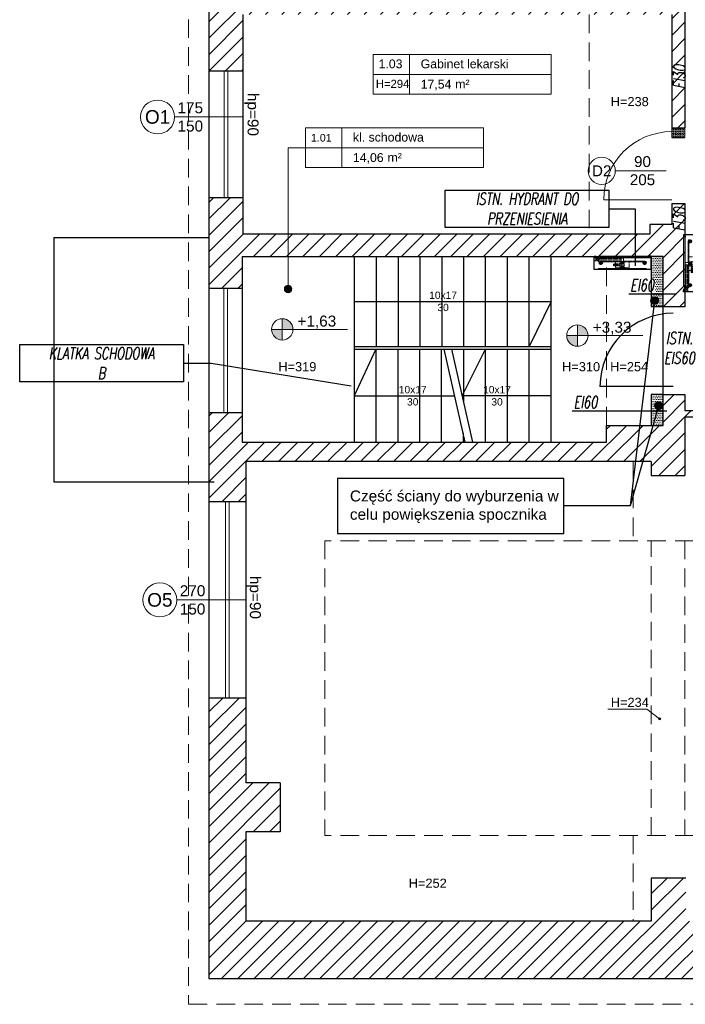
# Model space of a CAD drawing. Header units: millimetres. Extents: x 26866 to 1024070, y -428191 to 408885.
# Tile 60 of 248: x 175157 to 184252, y 319127 to 332582. Entities that reach past the tile are written whole.
import ezdxf
from ezdxf.enums import TextEntityAlignment as Align

# ---------------------------------------------------------------- set-up
doc = ezdxf.new("R2010")
doc.units = ezdxf.units.MM
doc.header["$LTSCALE"] = 2
doc.linetypes.add('ACAD_ISO02W100', pattern=[15, 12, -3])
doc.linetypes.add('HIDDENX2', pattern=[19.05, 12.7, -6.35])
for name, color, linetype, lineweight in [('0_OPIS', 7, 'Continuous', 13), ('3DPLAN_A_DRZWI', 173, 'Continuous', 5), ('3DPLAN_A_OKNA', 153, 'Continuous', 5), ('3DPLAN_A_TABELKA POMIESZCZEŃ', 7, 'Continuous', 0), ('3DPLAN_A_WYSOKOŚCI OPIS', 101, 'Continuous', 5), ('3DPLAN_A_WYSOKOŚCI ZMIANA', 144, 'HIDDENX2', 5), ('A_STOL_OPIS', 55, 'Continuous', 5), ('A_TXT', 7, 'Continuous', 0), ('A_WYBURZENIA', 6, 'Continuous', 0), ('A_WYM_KOT', 161, 'Continuous', 0), ('A_ZESTAWIENIE STOLARKI', 3, 'Continuous', 15), ('hydrant', 211, 'Continuous', 5), ('Opisy', 7, 'Continuous', 13)]:
    doc.layers.add(name, color=color, linetype=linetype, lineweight=lineweight)
for name, color, linetype in [('3DPLAN_A_KRESKOWANIE 1', 253, 'Continuous'), ('3DPLAN_A_POMIESZCZENIE NUMER', 100, 'Continuous'), ('3DPLAN_K_DZIAŁOWA NISKIE', 134, 'Continuous'), ('3DPLAN_K_NOŚNA', 7, 'Continuous'), ('3DPLAN_K_OBRYS', 243, 'Continuous'), ('3DPLAN_K_OBRYS WIDOK', 242, 'Continuous'), ('A_POMIESZCZENIE OPIS', 100, 'Continuous'), ('A_SCHODY', 6, 'Continuous'), ('DEFAULT', 7, 'Continuous')]:
    doc.layers.add(name, color=color, linetype=linetype)
doc.styles.add('ARIAL', font='arial.ttf')
doc.styles.add('J-ROMANS', font='ROMANS.SHX', dxfattribs={"width": 0.7, "oblique": 10})
doc.styles.add('TABEL1', font='txt')

# ---------------------------------------------------------------- blocks, each defined once
blk = doc.blocks.new('hydrant')
at = {"color": 1, "linetype": 'ACAD_ISO02W100'}
for p, q in [((122, 578), (110, 578)), ((339, 577), (110, 577)), ((113, 580), (113, 580)), ((130, 586), (122, 578)), ((130, 585), (122, 577)), ((432, 586), (130, 586)), ((141, 585), (130, 585)), ((141, 585), (149, 577)), ((142, 586), (149, 578)), ((190, 578), (149, 578)), ((198, 586), (190, 578)), ((198, 585), (190, 577)), ((250, 585), (198, 585)), ((250, 586), (258, 578)), ((250, 585), (257, 577)), ((330, 578), (258, 578)), ((339, 586), (330, 578)), ((339, 584), (330, 577)), ((348, 578), (339, 586)), ((348, 577), (339, 584)), ((340, 582), (339, 582)), ((339, 482), (339, 582)), ((340, 482), (340, 582)), ((432, 577), (340, 577)), ((523, 571), (340, 571)), ((523, 569), (340, 569)), ((432, 578), (348, 578)), ((471, 569), (392, 569)), ((392, 565), (392, 569)), ((471, 565), (392, 565)), ((406, 545), (406, 511)), ((408, 565), (409, 561)), ((409, 547), (408, 547)), ((455, 547), (408, 547)), ((409, 577), (409, 578)), ((454, 561), (409, 561)), ((410, 554), (411, 555)), ((453, 554), (410, 554)), ((410, 548), (410, 554)), ((453, 571), (411, 571)), ((453, 555), (411, 555)), ((415, 555), (415, 561)), ((432, 586), (734, 586)), ((432, 578), (515, 578)), ((432, 577), (523, 577)), ((449, 555), (449, 561)), ((453, 554), (453, 555)), ((453, 548), (453, 554)), ((454, 577), (454, 578)), ((455, 565), (454, 561)), ((455, 547), (456, 547)), ((455, 547), (468, 547)), ((469, 545), (469, 511)), ((541, 541), (469, 541)), ((471, 565), (471, 569)), ((515, 578), (524, 586)), ((515, 577), (524, 584)), ((523, 541), (523, 582)), ((525, 582), (523, 582)), ((524, 586), (533, 578)), ((524, 584), (533, 577)), ((525, 541), (525, 582)), ((525, 577), (753, 577)), ((533, 578), (605, 578)), ((541, 546), (541, 510)), ((613, 586), (605, 578)), ((614, 585), (606, 577)), ((614, 585), (665, 585)), ((665, 585), (673, 577)), ((666, 586), (673, 578)), ((673, 578), (714, 578)), ((722, 586), (714, 578)), ((722, 585), (714, 577)), ((722, 585), (733, 585)), ((733, 585), (741, 577)), ((734, 586), (741, 578)), ((741, 578), (753, 578)), ((750, 580), (750, 580)), ((339, 487), (110, 487)), ((122, 486), (110, 486)), ((113, 483), (113, 483)), ((130, 479), (122, 487)), ((130, 478), (122, 486)), ((141, 479), (130, 479)), ((414, 478), (130, 478)), ((141, 479), (149, 487)), ((142, 478), (149, 486)), ((190, 486), (149, 486)), ((198, 479), (190, 487)), ((198, 478), (190, 486)), ((250, 479), (198, 479)), ((250, 479), (257, 487)), ((250, 478), (258, 486)), ((330, 486), (258, 486)), ((339, 480), (330, 487)), ((339, 478), (330, 486)), ((348, 487), (339, 480)), ((348, 486), (339, 478)), ((340, 482), (339, 482)), ((432, 487), (340, 487)), ((432, 486), (348, 486)), ((392, 491), (392, 487)), ((471, 491), (392, 491)), ((471, 487), (392, 487)), ((558, 528), (399, 528)), ((409, 510), (408, 510)), ((455, 510), (408, 510)), ((408, 491), (409, 495)), ((454, 495), (409, 495)), ((410, 508), (410, 502)), ((453, 502), (410, 502)), ((410, 502), (411, 502)), ((453, 502), (411, 502)), ((453, 485), (411, 485)), ((451, 485), (413, 485)), ((413, 483), (413, 485)), ((414, 452), (414, 481)), ((449, 481), (414, 481)), ((415, 498), (415, 502)), ((449, 498), (415, 498)), ((415, 495), (415, 496)), ((449, 496), (415, 496)), ((416, 496), (416, 498)), ((432, 487), (523, 487)), ((432, 486), (515, 486)), ((447, 496), (447, 498)), ((747, 443), (447, 443)), ((449, 498), (449, 502)), ((449, 495), (449, 496)), ((449, 452), (449, 481)), ((449, 478), (734, 478)), ((747, 461), (449, 461)), ((451, 483), (451, 485)), ((453, 508), (453, 502)), ((453, 502), (453, 502)), ((455, 491), (454, 495)), ((455, 510), (456, 510)), ((456, 510), (468, 510)), ((541, 515), (469, 515)), ((471, 491), (471, 487)), ((515, 487), (524, 480)), ((515, 486), (524, 478)), ((523, 482), (523, 515)), ((525, 482), (523, 482)), ((524, 480), (533, 487)), ((524, 478), (533, 486)), ((525, 482), (525, 515)), ((525, 487), (753, 487)), ((533, 486), (605, 486)), ((613, 478), (605, 486)), ((614, 479), (606, 487)), ((614, 479), (665, 479)), ((665, 479), (673, 487)), ((666, 478), (673, 486)), ((673, 486), (714, 486)), ((722, 479), (714, 487)), ((722, 478), (714, 486)), ((722, 479), (733, 479)), ((733, 479), (741, 487)), ((734, 478), (741, 486)), ((741, 486), (753, 486)), ((753, 471), (747, 466)), ((747, 439), (747, 466)), ((753, 433), (747, 439)), ((750, 483), (750, 483)), ((753, 471), (795, 471)), ((753, 433), (795, 433)), ((795, 433), (780, 433)), ((795, 471), (815, 471)), ((795, 433), (795, 471)), ((795, 433), (815, 433)), ((815, 433), (815, 471))]:
    blk.add_line(p, q, dxfattribs=at)
for p, q in [((61, 411), (61, 431)), ((739, 431), (61, 431)), ((739, 411), (61, 411)), ((739, 431), (739, 411)), ((741, 422), (739, 416)), ((743, 421), (739, 411)), ((772, 426), (747, 426)), ((772, 424), (747, 424)), ((775, 423), (780, 416)), ((777, 424), (782, 417)), ((789, 423), (791, 423)), ((789, 416), (789, 423)), ((791, 416), (791, 423))]:
    blk.add_line(p, q)
for centre, radius in [((541, 528), 13), ((767, 452), 14.9), ((767, 452), 10.8)]:
    blk.add_circle(centre, radius, dxfattribs=at)
for centre, radius, start, end in [((110, 580), 3.5, 12.2467, 270), ((110, 580), 2.25, 12.3553, 270), ((113, 581), 0.612, 192.3553, 270), ((113, 581), 0.612, 270, 12.2467), ((408, 545), 1.5, 90, 180), ((411, 570), 1.5, 90, 138.1897), ((409, 548), 1.5, 270, 0), ((469, 528), 23.1, 126.8922, 233.1078), ((453, 570), 1.5, 41.8103, 90), ((455, 548), 1.5, 180, 270), ((468, 545), 1.5, 0, 90), ((753, 580), 3.5, 270, 167.7533), ((750, 581), 0.612, 167.7533, 270), ((750, 581), 0.612, 270, 347.6447), ((753, 580), 2.25, 270, 167.6447), ((110, 483), 3.5, 90, 347.7533), ((110, 483), 2.25, 90, 347.6447), ((113, 483), 0.612, 90, 167.6447), ((113, 483), 0.612, 347.7533, 90), ((408, 511), 1.5, 180, 270), ((409, 508), 1.5, 0, 90), ((411, 486), 1.5, 210, 270), ((414, 483), 1.5, 180, 270), ((432, 452), 17.5, 180, 270), ((432, 452), 17.5, 270, 0), ((449, 483), 1.5, 270, 0), ((455, 508), 1.5, 90, 180), ((453, 486), 1.5, 270, 330), ((468, 511), 1.5, 270, 0), ((753, 483), 3.5, 192.2467, 90), ((750, 483), 0.612, 12.3553, 90), ((750, 483), 0.612, 90, 192.2467), ((753, 483), 2.25, 192.3553, 90)]:
    blk.add_arc(centre, radius, start, end, dxfattribs=at)
for centre, radius, start, end in [((747, 419), 6.5, 90, 158.9625), ((747, 419), 5, 90, 158.9625), ((772, 419), 6.5, 41.1859, 90), ((772, 419), 5, 41.1859, 90), ((777, 413), 5, 19.769, 37.3581), ((786, 416), 5, 199.769, 0), ((777, 413), 6.5, 19.769, 37.3581), ((786, 416), 3.5, 199.769, 0)]:
    blk.add_arc(centre, radius, start, end)
at = {"layer": 'DEFAULT', "linetype": 'ByBlock'}
for p, q in [((36, 591), (36, 411)), ((36, 591), (36, 412)), ((36, 591), (815, 591)), ((36, 591), (815, 591)), ((36, 591), (816, 591)), ((815, 591), (815, 412)), ((816, 591), (816, 411)), ((36, 412), (56, 412)), ((36, 411), (57, 411)), ((56, 433), (70, 433)), ((56, 412), (56, 433)), ((57, 432), (70, 432)), ((57, 411), (57, 432)), ((57, 411), (57, 432)), ((61, 411), (61, 431)), ((70, 432), (70, 433)), ((121, 528), (121, 517)), ((121, 475), (121, 486)), ((130, 528), (130, 517)), ((130, 475), (130, 486)), ((721, 528), (721, 517)), ((721, 475), (721, 486)), ((730, 528), (730, 517)), ((730, 475), (730, 486)), ((781, 432), (781, 433)), ((781, 432), (781, 433)), ((795, 433), (781, 433)), ((794, 432), (781, 432)), ((794, 432), (781, 432)), ((794, 411), (794, 432)), ((794, 411), (794, 432)), ((816, 411), (794, 411)), ((795, 412), (795, 433)), ((815, 412), (795, 412))]:
    blk.add_line(p, q, dxfattribs=at)
at = {"layer": 'DEFAULT', "color": 1, "linetype": 'ByBlock'}
for p, q in [((150, 501), (101, 501)), ((126, 526), (126, 477)), ((701, 501), (750, 501)), ((726, 526), (726, 477))]:
    blk.add_line(p, q, dxfattribs=at)
at = {"layer": 'DEFAULT', "color": 1, "linetype": 'ACAD_ISO02W100'}
blk.add_line((795, 433), (781, 433), dxfattribs=at)
at = {"layer": 'DEFAULT', "linetype": 'ByBlock'}
for centre in [(126, 501), (726, 501)]:
    blk.add_circle(centre, 21, dxfattribs=at)
blk = doc.blocks.new('tabelka dla tp')
at = {"layer": '3DPLAN_A_TABELKA POMIESZCZEŃ'}
for p, q in [((49.7, 54), (49.7, 0)), ((0, 27), (243.1, 27))]:
    blk.add_line(p, q, dxfattribs=at)
blk.add_lwpolyline([(0, 54), (243.1, 54), (243.1, 0), (0, 0)], close=True, dxfattribs=at)
at = {"layer": '3DPLAN_A_POMIESZCZENIE NUMER', "color": 7, "style": 'ARIAL'}
blk.add_attdef('NUMER', (2.2, 35.4), '', height=12, dxfattribs=at)
at = {"layer": 'A_POMIESZCZENIE OPIS', "insert": (112.2, 19.8), "char_height": 12, "width": 36.412, "attachment_point": 1, "style": 'ARIAL'}
blk.add_mtext('{\\C7;m²}', dxfattribs=at)
at = {"layer": 'A_POMIESZCZENIE OPIS', "color": 7, "style": 'ARIAL'}
for tag, p in [('NAZWA', (51.7, 35.4)), ('POWIERZCHNIA', (51.1, 7.2))]:
    blk.add_attdef(tag, p, '', height=12, dxfattribs=at)
blk = doc.blocks.new('I pietroo')
at = {"layer": '3DPLAN_A_KRESKOWANIE 1'}
h = blk.add_hatch(dxfattribs=at)
h.set_pattern_fill('ANSI31', color=256, scale=5, style=0)
h.set_pattern_definition([(45, (28281.13, -31178.053), (-11.22532, 11.22532), [])])
h.paths.add_polyline_path([(28490.8, -31157.3), (28212, -31157.3), (28212, -31131.3), (28242.5, -31131.3), (28242.5, -30945.3), (28212.5, -30945.3), (28201.7, -30945.3), (28201.7, -30965.3), (28222.5, -30965.3), (28222.5, -31105.3), (28194.3, -31105.3), (28194.3, -31111.2), (28199.8, -31111.2), (28199.8, -31205.2), (28490.8, -31205.2)])
h.paths.add_polyline_path([(27796.7, -32773.8), (27786.7, -32773.8), (27786.7, -32764.8), (27616.7, -32764.8), (27616.7, -32773.8), (27606.7, -32773.8), (27606.7, -32852.3), (27796.7, -32852.3)])
edge = h.paths.add_edge_path()
edge.add_line((27378.7, -32076.4), (27378.7, -32096.3))
edge.add_line((27378.7, -32096.3), (27394.7, -32096.3))
edge.add_line((27394.7, -32096.3), (27394.7, -32076.4))
edge.add_line((27394.7, -32076.4), (27378.7, -32076.4))
h.paths.add_polyline_path([(27394.7, -32076.4), (27394.7, -32053.8), (27378.7, -32053.8), (27378.7, -32076.4)])
h.paths.add_polyline_path([(27424.7, -32084.8), (27450.7, -32084.8), (27450.7, -32075.8), (27424.7, -32075.8), (27424.7, -32053.8), (27378.7, -32053.8), (27378.7, -32096.3), (27317.7, -32096.3), (27317.7, -32119.3), (26819.7, -32119.3), (26819.7, -32079.3), (26774.2, -32079.3), (26774.2, -32200.8), (26824.8, -32200.8), (26824.8, -32145.8), (27378.7, -32145.8), (27378.7, -32164.8), (27424.7, -32164.8)])
h.paths.add_polyline_path([(27394.7, -31865.3), (27378.7, -31865.3), (27378.7, -31883.3), (27378.7, -31883.3), (27378.7, -31916.5), (27394.7, -31916.5)])
h.paths.add_polyline_path([(27394.7, -31916.5), (27378.7, -31916.5), (27378.7, -31933.8), (27394.7, -31933.8)])
h.paths.add_polyline_path([(27424.7, -31792.8), (27406.7, -31792.8), (27406.7, -31821.8), (27376.7, -31821.8), (27376.7, -31834.8), (26820.7, -31834.8), (26820.7, -31785.2), (26774.2, -31785.2), (26774.2, -31909.3), (26819.7, -31909.3), (26819.7, -31865.3), (27378.7, -31865.3), (27378.7, -31933.8), (27424.7, -31933.8)])
h.paths.add_polyline_path([(26820.7, -31612.2), (26820.7, -31534.8), (27406.7, -31534.8), (27406.7, -31689.8), (27424.7, -31689.8), (27424.7, -31510.8), (27406.7, -31510.8), (27406.7, -31517.8), (26820.7, -31517.8), (26820.7, -31474.8), (26774.2, -31474.8), (26774.2, -31612.2)])
h.paths.add_polyline_path([(27493.7, -31157.3), (26774.2, -31157.3), (26774.2, -31301.8), (26820.7, -31301.8), (26820.7, -31208.8), (27377.7, -31208.8), (27377.7, -31263.8), (27406.7, -31263.8), (27406.7, -31309.8), (27406.7, -31409.8), (27457.7, -31409.8), (27457.7, -31279.8), (27423.7, -31279.8), (27423.7, -31208.8), (27493.7, -31208.8)])
h.paths.add_polyline_path([(27731.7, -31157.3), (27606.7, -31157.3), (27606.7, -31208.8), (27731.7, -31208.8)])
h.paths.add_polyline_path([(27494.7, -32773.8), (27425.7, -32773.8), (27425.7, -32714.8), (27378.7, -32714.8), (27378.7, -32773.8), (26824.8, -32773.8), (26824.8, -32651.8), (26871.8, -32651.8), (26871.8, -32584.8), (26824.8, -32584.8), (26824.8, -32468.8), (26774.2, -32468.8), (26774.2, -32852.3), (27494.7, -32852.3)])
at = {"layer": '3DPLAN_A_WYSOKOŚCI OPIS'}
blk.add_hatch(color=0, dxfattribs=at).paths.add_polyline_path([(27388.6, -32497.3, 13.985421), (27388.7, -32496.9, 0.071503)])
at = {"layer": 'A_SCHODY'}
h = blk.add_hatch(color=256, dxfattribs=at)
h.dxf.hatch_style = 1
h.paths.add_polyline_path([(27381.7, -31930.7), (27381.7, -31920.8, 0.73336)])
h.paths.add_polyline_path([(27381.7, -31920.8), (27381.7, -31930.7, 0.076465), (27383.2, -31930.9, 1.165591)])
h = blk.add_hatch(color=256, dxfattribs=at)
h.dxf.hatch_style = 1
h.paths.add_polyline_path([(27387.2, -32074.2), (27387.2, -32064.3, 0.73336)])
h.paths.add_polyline_path([(27387.2, -32064.3), (27387.2, -32074.2, 0.076465), (27388.7, -32074.5, 1.165591)])
at = {"layer": 'A_WYBURZENIA', "transparency": 33554687}
h = blk.add_hatch(dxfattribs=at)
h.set_pattern_fill('DOTS', color=256)
h.set_pattern_definition([(0, (10394.7163, -12291.782), (0.79375, 1.5875), [0, -1.5875])])
h.paths.add_polyline_path([(27424.7, -31702.8), (27424.7, -31689.8), (27406.7, -31689.8), (27406.7, -31702.8), (27424.7, -31702.8)], is_closed=False)
h = blk.add_hatch(dxfattribs=at)
h.set_pattern_fill('DOTS', color=256, scale=1.5)
h.set_pattern_definition([(0, (1089.6644, -2877.4063), (1.190625, 2.38125), [0, -2.38125])])
h.paths.add_polyline_path([(27394.7, -31865.3), (27378.7, -31865.3), (27378.7, -31883.3), (27378.7, -31883.3), (27378.7, -31916.5), (27394.7, -31916.5), (27394.7, -31865.3)], is_closed=False)
h.paths.add_polyline_path([(27343.7, -31888.3), (27388.8, -31888.3), (27388.8, -31920.7), (27343.7, -31920.7)], flags=9)
h.paths.add_polyline_path([(27378.7, -31933.8), (27394.7, -31933.8), (27394.7, -31916.5), (27378.7, -31916.5), (27378.7, -31933.8)], is_closed=False)
h.paths.add_polyline_path([(27394.7, -32053.8), (27378.7, -32053.8), (27378.7, -32076.4), (27394.7, -32076.4), (27394.7, -32053.8)], is_closed=False)
h.paths.add_polyline_path([(27378.7, -32096.3), (27394.7, -32096.3), (27394.7, -32076.4), (27378.7, -32076.4), (27378.7, -32096.3)], is_closed=False)
at = {"layer": 'A_WYM_KOT'}
h = blk.add_hatch(color=256, dxfattribs=at)
h.dxf.hatch_style = 1
h.paths.add_polyline_path([(26874.5, -31965.1), (26859.9, -31965.1, 0.414214), (26874.5, -31979.7), (26874.5, -31965.1)], is_closed=False)
h.paths.add_polyline_path([(26874.5, -31965.1), (26889, -31965.1, 0.143872), (26886.7, -31957.2), (26874.5, -31957.2), (26874.5, -31965.1)], is_closed=False)
h.paths.add_polyline_path([(26874.5, -31950.6), (26874.5, -31957.2), (26886.7, -31957.2, 0.255137), (26874.5, -31950.6)], is_closed=False)
h = blk.add_hatch(color=256, dxfattribs=at)
h.dxf.hatch_style = 1
h.paths.add_polyline_path([(27277.8, -31973.5), (27263.3, -31973.5, 0.414214), (27277.8, -31988.1), (27277.8, -31973.5)], is_closed=False)
h.paths.add_polyline_path([(27277.8, -31973.5), (27292.4, -31973.5, 0.143872), (27290.1, -31965.6), (27277.8, -31965.6), (27277.8, -31973.5)], is_closed=False)
h.paths.add_polyline_path([(27277.8, -31958.9), (27277.8, -31965.6), (27290.1, -31965.6, 0.255137), (27277.8, -31958.9)], is_closed=False)
at = {"layer": 'Opisy', "ltscale": 0.5}
h = blk.add_hatch(color=256, dxfattribs=at)
h.dxf.hatch_style = 1
h.paths.add_polyline_path([(26880.9, -31914.7), (26880.9, -31904.8, 0.73336)])
h.paths.add_polyline_path([(26880.9, -31904.8), (26880.9, -31914.7, 0.076465), (26882.5, -31915, 1.165591)])
at = {"layer": '3DPLAN_A_DRZWI'}
blk.add_line((27406.7, -31787.8), (27313.7, -31787.8), dxfattribs=at)
blk.add_arc((27406.7, -31787.8), 93, 90, 180, dxfattribs=at)
at = {"layer": '3DPLAN_A_OKNA'}
for p, q in [((26794.9, -31785.2), (26794.9, -31612.2)), ((26799.9, -31612.2), (26799.9, -31785.2)), ((26794.4, -32079.3), (26794.4, -31909.3)), ((26799.4, -31909.3), (26799.4, -32079.3)), ((26797, -32468.8), (26797, -32200.8)), ((26802, -32200.8), (26802, -32468.8))]:
    blk.add_line(p, q, dxfattribs=at)
at = {"layer": '3DPLAN_A_TABELKA POMIESZCZEŃ', "ltscale": 0.5}
for p, q in [((26882.5, -31716.8), (26882.5, -31909.8)), ((26906.1, -31716.8), (26882.5, -31716.8))]:
    blk.add_line(p, q, dxfattribs=at)
at = {"layer": '3DPLAN_A_WYSOKOŚCI OPIS', "color": 0}
for p in [(27319.1, -32484.2), (27390.1, -32497.3)]:
    blk.add_line(p, (27372.7, -32484.2), dxfattribs=at)
blk.add_circle((27390.1, -32497.3), 1.51, dxfattribs=at)
at = {"layer": '3DPLAN_A_WYSOKOŚCI ZMIANA'}
for p, q in [((26746.5, -31122.3), (26746.5, -32887.3)), ((27293.7, -31534.8), (27293.7, -31834.8)), ((27317.7, -32096.3), (27317.7, -31865.3)), ((27353.7, -32145.8), (27353.7, -32253.8)), ((26932.8, -32253.8), (26932.8, -32656.8)), ((27855.7, -32253.8), (26932.8, -32253.8)), ((27378.7, -32656.8), (27378.7, -32253.8)), ((27424.7, -32253.8), (27424.7, -32656.8)), ((27855.7, -32656.8), (26932.8, -32656.8)), ((27353.7, -32656.8), (27353.7, -32773.8)), ((26746.5, -32887.3), (28068.8, -32887.3))]:
    blk.add_line(p, q, dxfattribs=at)
at = {"layer": '3DPLAN_K_DZIAŁOWA NISKIE'}
for p, q in [((26820.7, -31612.2), (26820.7, -31785.2)), ((26819.7, -31909.3), (26819.7, -32079.3)), ((26824.8, -32200.8), (26824.8, -32468.8))]:
    blk.add_line(p, q, dxfattribs=at)
at = {"layer": '3DPLAN_K_NOŚNA'}
for p, q in [((27424.7, -31510.8), (27424.7, -31689.8)), ((26820.7, -31534.8), (26820.7, -31612.2)), ((27406.7, -31534.8), (27406.7, -31689.8)), ((26820.7, -31612.2), (26774.2, -31612.2)), ((27406.7, -31689.8), (27424.7, -31689.8)), ((27406.7, -31702.8), (27424.7, -31702.8)), ((26820.7, -31785.2), (26774.2, -31785.2)), ((26820.7, -31785.2), (26820.7, -31834.8)), ((27406.7, -31792.8), (27406.7, -31821.8)), ((27406.7, -31792.8), (27424.7, -31792.8)), ((27424.7, -31792.8), (27424.7, -31934.3)), ((27376.7, -31821.8), (27376.7, -31834.8)), ((27406.7, -31821.8), (27376.7, -31821.8)), ((27376.7, -31834.8), (26820.7, -31834.8)), ((26819.7, -31865.3), (27378.7, -31865.3)), ((26819.7, -31865.3), (26819.7, -31909.3)), ((27394.7, -32096.3), (27394.7, -31865.3)), ((26819.7, -31909.3), (26774.2, -31909.3)), ((27378.7, -31933.8), (27424.7, -31933.8)), ((27394.7, -32053.8), (27424.7, -32053.8)), ((27424.7, -32053.8), (27424.7, -32075.8)), ((27424.7, -32075.8), (27450.7, -32075.8)), ((26819.7, -32079.3), (26774.2, -32079.3)), ((26819.7, -32079.3), (26819.7, -32119.3)), ((27424.7, -32084.8), (27424.7, -32164.8)), ((27450.7, -32084.8), (27424.7, -32084.8)), ((27317.7, -32096.3), (27378.7, -32096.3)), ((27317.7, -32119.3), (27317.7, -32096.3)), ((26819.7, -32119.3), (27317.7, -32119.3)), ((26824.8, -32145.8), (26824.8, -32200.8)), ((27378.7, -32145.8), (26824.8, -32145.8)), ((27378.7, -32145.8), (27378.7, -32164.8)), ((27378.7, -32164.8), (27424.7, -32164.8)), ((26824.8, -32200.8), (26774.2, -32200.8)), ((26824.8, -32468.8), (26774.8, -32468.8)), ((26824.8, -32468.8), (26824.8, -32584.8)), ((26871.8, -32584.8), (26824.8, -32584.8)), ((26871.8, -32584.8), (26871.8, -32651.8)), ((26824.8, -32651.8), (26824.8, -32773.8)), ((26871.8, -32651.8), (26824.8, -32651.8)), ((27378.7, -32714.8), (27378.7, -32773.8)), ((27425.7, -32714.8), (27378.7, -32714.8)), ((27378.7, -32773.8), (26824.8, -32773.8))]:
    blk.add_line(p, q, dxfattribs=at)
at = {"layer": '3DPLAN_K_OBRYS'}
for p, q in [((26774.2, -31474.8), (26774.2, -31612.2)), ((26774.2, -31785.2), (26774.2, -31909.3)), ((26774.2, -32079.3), (26774.2, -32200.8)), ((26774.2, -32468.8), (26774.2, -32852.3)), ((26774.2, -32852.3), (27494.7, -32852.3))]:
    blk.add_line(p, q, dxfattribs=at)
at = {"layer": '3DPLAN_K_OBRYS WIDOK'}
for p, q in [((26774.2, -31612.2), (26774.2, -31785.2)), ((26562.5, -31839.3), (26562.5, -32173.3)), ((26562.5, -31839.3), (26774.5, -31839.3)), ((26774.2, -31909.3), (26774.2, -32079.3)), ((26562.5, -32173.3), (26781.5, -32173.3)), ((26774.2, -32200.8), (26774.2, -32468.8))]:
    blk.add_line(p, q, dxfattribs=at)
at = {"layer": 'A_SCHODY'}
for p, q in [((26972.7, -31865.3), (26972.7, -31988.3)), ((27003.4, -31988.3), (27003.4, -31865.3)), ((27033.2, -31988.3), (27033.2, -31865.3)), ((27063, -31988.3), (27063, -31865.3)), ((27092.8, -31988.3), (27092.8, -31865.3)), ((27122.5, -31988.3), (27122.5, -31865.3)), ((27152.3, -31988.3), (27152.3, -31865.3)), ((27182.1, -31988.3), (27182.1, -31865.3)), ((27211.9, -31988.3), (27211.9, -31865.3)), ((27241.7, -31988.3), (27241.7, -31865.3)), ((26972.7, -31926.8), (27241.7, -31926.8)), ((27241.7, -31926.8), (27211.9, -31988.3)), ((26972.7, -31988.3), (26972.7, -31992.3)), ((26972.7, -31988.3), (27241.7, -31988.3)), ((27002.4, -31992.3), (26972.7, -32055.8)), ((26972.7, -31992.3), (26972.7, -32119.3)), ((26972.7, -31992.3), (27241.7, -31992.3)), ((27002.4, -31992.3), (27002.4, -32119.3)), ((27032.2, -31992.3), (27032.2, -32119.3)), ((27062, -31992.3), (27062, -32119.3)), ((27091.8, -31992.3), (27091.8, -32119.3)), ((27124.5, -32119.3), (27095.9, -31992.3)), ((27134.7, -32119.3), (27106.2, -31992.3)), ((27120.4, -32055.8), (27152.3, -31992.3)), ((27122.5, -32065.2), (27122.5, -31992.3)), ((27152.3, -32119.3), (27152.3, -31992.3)), ((27182.1, -32119.3), (27182.1, -31992.3)), ((27211.9, -32119.3), (27211.9, -31992.3)), ((27241.7, -31992.3), (27241.7, -31988.3)), ((27241.7, -32119.3), (27241.7, -31992.3)), ((26972.7, -32055.8), (27110.2, -32055.8)), ((27241.7, -32055.8), (27120.4, -32055.8)), ((27121.6, -32106.4), (27121.6, -32119.3))]:
    blk.add_line(p, q, dxfattribs=at)
blk.add_lwpolyline([(27378.7, -31933.8), (27394.7, -31933.8), (27394.7, -31865.3), (27378.7, -31865.3), (27378.7, -31933.8)], dxfattribs=at)
blk.add_lwpolyline([(27378.7, -32096.3), (27394.7, -32096.3), (27394.7, -32053.8), (27378.7, -32053.8)], close=True, dxfattribs=at)
for centre in [(27383.2, -31925.7), (27388.7, -32069.3)]:
    blk.add_circle(centre, 5.19, dxfattribs=at)
at = {"layer": 'A_STOL_OPIS'}
for p, q in [((26727.3, -31674.8), (26821.7, -31674.8)), ((27398.9, -31748.4), (27329.5, -31748.4)), ((26730.5, -32334.8), (26824.8, -32334.8))]:
    blk.add_line(p, q, dxfattribs=at)
at = {"layer": 'A_TXT', "color": 1, "lineweight": 30}
for p, q in [((27320.7, -31800.2), (27356.5, -31800.2)), ((27356.5, -31800.2), (27356.5, -31878.4)), ((27347.8, -31916.5), (27413.1, -31916.5)), ((27383.2, -31925.7), (27350, -32206.3)), ((26739.3, -32011.3), (26777.4, -32011.3)), ((26777.4, -32011.3), (26968.7, -32042.3)), ((27408.6, -32043), (27308.6, -32043)), ((27270.4, -32076.4), (27399.9, -32076.4)), ((27388.7, -32069.3), (27350, -32206.3)), ((27350, -32206.3), (27259.3, -32206.3))]:
    blk.add_line(p, q, dxfattribs=at)
for points in [[(27097.1, -31774.8), (27320.7, -31774.8), (27320.7, -31825.6), (27097.1, -31825.6)], [(26515.7, -31985.9), (26739.3, -31985.9), (26739.3, -32036.7), (26515.7, -32036.7)], [(26949.9, -32243.8), (27259.3, -32243.8), (27259.3, -32168.8), (26949.9, -32168.8)]]:
    blk.add_lwpolyline(points, close=True, dxfattribs=at)
blk.add_arc((27408.6, -32043), 100, 90, 180, dxfattribs=at)
at = {"layer": 'A_WYBURZENIA', "transparency": 33554687}
blk.add_lwpolyline([(27406.7, -31702.8), (27424.7, -31702.8), (27424.7, -31689.8), (27406.7, -31689.8)], close=True, dxfattribs=at)
at = {"layer": 'A_WYM_KOT'}
for p, q in [((26874.5, -31950.6), (26874.5, -31979.7)), ((26889, -31965.1), (26859.9, -31965.1)), ((26963.8, -31965.1), (26889, -31965.1)), ((27277.8, -31958.9), (27277.8, -31988.1)), ((27292.4, -31973.5), (27263.3, -31973.5)), ((27367.1, -31973.5), (27292.4, -31973.5))]:
    blk.add_line(p, q, dxfattribs=at)
for centre in [(26874.5, -31965.1), (27277.8, -31973.5)]:
    blk.add_circle(centre, 14.6, dxfattribs=at)
at = {"layer": 'A_ZESTAWIENIE STOLARKI', "ltscale": 0.25}
for centre, radius in [((26704.1, -31674.8), 23.2), ((27310.9, -31748.4), 18.6), ((26707.2, -32334.8), 23.2)]:
    blk.add_circle(centre, radius, dxfattribs=at)
at = {"layer": 'Opisy', "ltscale": 0.5}
blk.add_circle((26882.5, -31909.8), 5.19, dxfattribs=at)
at = {"layer": '3DPLAN_A_TABELKA POMIESZCZEŃ', "ltscale": 0.5}
ref = blk.add_blockref('tabelka dla tp', (26998.6, -31643.6), dxfattribs=at)
ref.add_attrib('NUMER', '1.03', (27006.1, -31608.2), dxfattribs={"layer": '3DPLAN_A_POMIESZCZENIE NUMER', "color": 0, "height": 12, "style": 'ARIAL'})
ref.add_attrib('NAZWA', 'Gabinet lekarski', (27063.6, -31608.2), dxfattribs={"layer": 'A_POMIESZCZENIE OPIS', "color": 0, "height": 12, "style": 'ARIAL'})
ref.add_attrib('POWIERZCHNIA', '17,54', (27063.6, -31636), dxfattribs={"layer": 'A_POMIESZCZENIE OPIS', "color": 0, "height": 12, "style": 'ARIAL'})
ref = blk.add_blockref('tabelka dla tp', (26906.1, -31743.8), dxfattribs=at)
ref.add_attrib('NUMER', '1.01', dxfattribs={"layer": '3DPLAN_A_POMIESZCZENIE NUMER', "color": 0, "height": 10.4, "style": 'ARIAL'}).set_placement((26913.6, -31708.4), (26941.9, -31708.4), align=Align.ALIGNED)
ref.add_attrib('NAZWA', 'kl. schodowa', (26971, -31708.4), dxfattribs={"layer": 'A_POMIESZCZENIE OPIS', "color": 0, "height": 12, "style": 'ARIAL'})
ref.add_attrib('POWIERZCHNIA', '14,06', (26971, -31736.2), dxfattribs={"layer": 'A_POMIESZCZENIE OPIS', "color": 0, "height": 12, "style": 'ARIAL'})
at = {"layer": 'hydrant', "ltscale": 169.333333, "xscale": 0.09999999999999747, "yscale": 0.09999999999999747, "zscale": 0.09999999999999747}
for p, rotation in [((27381.5, -31832.1), 270), ((27382.3, -31824.1), 180)]:
    blk.add_blockref('hydrant', p, dxfattribs=dict(at, rotation=rotation))
at = {"layer": '3DPLAN_A_TABELKA POMIESZCZEŃ', "color": 7, "ltscale": 0.5, "insert": (27002.4, -31624), "char_height": 11, "width": 59.207, "attachment_point": 1, "style": 'ARIAL'}
blk.add_mtext('H=294', dxfattribs=at)
at = {"layer": '3DPLAN_A_WYSOKOŚCI OPIS', "color": 0, "char_height": 12.5, "width": 59.207, "attachment_point": 1, "style": 'ARIAL'}
for s, insert in [('H=238', (27323.3, -31647.5)), ('H=319', (26869.1, -32009.8)), ('H=310', (27256.8, -32009.8)), ('H=254', (27322.5, -32009.8)), ('H=234', (27323.4, -32468.4)), ('H=252', (27047.3, -32715.6))]:
    blk.add_mtext(s, dxfattribs=dict(at, insert=insert))
at = {"layer": 'A_STOL_OPIS', "ltscale": 0.2, "style": 'TABEL1'}
for s, width, gutter_width, insert, char_height, attachment_point in [('\\pxqc;{\\fArial|b0|i0|c238|p34;175\\P150}', 72.901, 100, (26748.8, -31674.8), 15, 5), ('\\pxqc;{\\fArial|b0|i0|c238|p34;90\\P205}', 58.321, 80, (27337.5, -31728.3), 14.872, 1), ('\\pxqc;{\\fArial|b0|i0|c238|p34;270\\P150}', 72.901, 100, (26751.9, -32334.8), 15, 5)]:
    blk.add_mtext_dynamic_manual_height_columns(s, width=width, gutter_width=gutter_width, heights=[0], dxfattribs=dict(at, insert=insert, char_height=char_height, attachment_point=attachment_point))
at = {"layer": 'A_TXT', "color": 1, "lineweight": 30, "char_height": 16.2, "width": 31.013, "attachment_point": 5, "rotation": 90, "style": 'J-ROMANS'}
for insert in [(27417.1, -31620), (27417.1, -31814.8)]:
    blk.add_mtext('EI30', dxfattribs=dict(at, insert=insert))
at = {"layer": 'A_TXT', "color": 1, "lineweight": 30}
for s, insert, char_height, width, attachment_point, style in [('ISTN. HYDRANT DO PRZENIESIENIA', (27208.9, -31800.2), 16.2, 223.581, 5, 'J-ROMANS'), ('EI60', (27366.2, -31904.5), 16.2, 31.013, 5, 'J-ROMANS'), ('ISTN.\\PEIS60', (27417.1, -31990.6), 16.2, 31.013, 5, 'J-ROMANS'), ('KLATKA SCHODOWA\\PB', (26627.5, -32011.3), 16.2, 223.581, 5, 'J-ROMANS'), ('EI60', (27288.8, -32064.4), 16.2, 31.013, 5, 'J-ROMANS'), ('Część ściany do wyburzenia w \\Pcelu powiększenia spocznika', (26966.9, -32185.2), 15, 685.999, 1, 'ARIAL')]:
    blk.add_mtext(s, dxfattribs=dict(at, insert=insert, char_height=char_height, width=width, attachment_point=attachment_point, style=style))
at = {"layer": 'A_WYM_KOT', "ltscale": 0.2, "char_height": 15, "attachment_point": 1, "style": 'TABEL1'}
for s, insert in [('{\\fArial|b0|i0|c238|p34;+1,63}', (26895.2, -31946.2)), ('{\\fArial|b0|i0|c238|p34;+3,33}', (27298.6, -31954.6))]:
    blk.add_mtext_dynamic_manual_height_columns(s, width=72.901, gutter_width=100, heights=[17.8], dxfattribs=dict(at, insert=insert))
at = {"layer": 'A_ZESTAWIENIE STOLARKI', "ltscale": 0.2, "char_height": 15, "attachment_point": 1, "rotation": 270, "style": 'TABEL1'}
for insert in [(26842.1, -31634.9), (26845.2, -32294.9)]:
    blk.add_mtext_dynamic_manual_height_columns('\\pxqc;{\\fArial|b0|i0|c238|p34;hp=90}', width=72.901, gutter_width=100, heights=[0], dxfattribs=dict(at, insert=insert))
at = {"layer": 'A_ZESTAWIENIE STOLARKI', "ltscale": 0.2, "attachment_point": 5, "style": 'TABEL1'}
for s, width, gutter_width, insert, char_height in [('{\\fArial|b0|i0|c238|p34;O1}', 72.901, 100, (26704.1, -31674.8), 18.59), ('{\\fArial|b0|i0|c238|p34;D2}', 58.321, 80, (27310.9, -31748.4), 14.872), ('{\\fArial|b0|i0|c238|p34;O5}', 72.901, 100, (26707.2, -32334.8), 18.59)]:
    blk.add_mtext_dynamic_manual_height_columns(s, width=width, gutter_width=gutter_width, heights=[0], dxfattribs=dict(at, insert=insert, char_height=char_height))
at = {"layer": 'Opisy', "ltscale": 0.5, "char_height": 10, "width": 74.391, "attachment_point": 5, "style": 'ARIAL'}
for insert in [(27094.2, -31926.8), (27052.7, -32055.8), (27167.9, -32055.8)]:
    blk.add_mtext('\\pxqc;10x17\\P30', dxfattribs=dict(at, insert=insert))

msp = doc.modelspace()

# ---------------------------------------------------------------- block references
at = {"layer": '0_OPIS', "xscale": 10, "yscale": 10, "zscale": 10}
msp.add_blockref('I pietroo', (-90000, 648000), dxfattribs=at)

doc.saveas('drawing.dxf')
